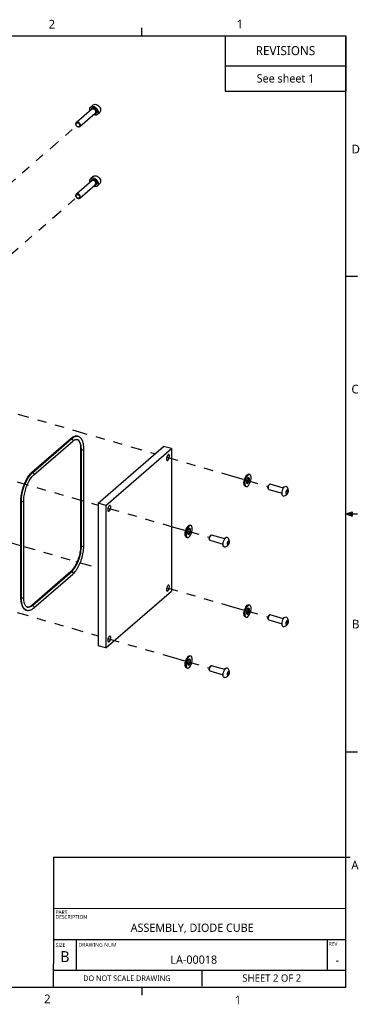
# Model space of a CAD drawing. Extents: x 0.3 to 39, y 0.1 to 10.9.
# Tile 26 of 26: x 35.3 to 39, y 0.1 to 10.9. Entities that reach past the tile are written whole.
import ezdxf

# ---------------------------------------------------------------- set-up
doc = ezdxf.new("R2010")
doc.units = 0
doc.header["$LTSCALE"] = 0.5
doc.header["$MEASUREMENT"] = 0
doc.linetypes.add('ONS_PHANTOM', pattern=[0.5, 0.25, -0.05, 0.05, -0.05, 0.05, -0.05])
for name, color, linetype in [('BORDER_FRAME', 7, 'CONTINUOUS'), ('EXPLODE_LINES', 7, 'ONS_PHANTOM'), ('SKETCHED_GEOMETRY', 7, 'CONTINUOUS'), ('TABLES', 7, 'CONTINUOUS'), ('TANGENT_LINES', 7, 'CONTINUOUS'), ('TITLE_BLOCK', 7, 'CONTINUOUS'), ('VISIBLE', 7, 'CONTINUOUS')]:
    doc.layers.add(name, color=color, linetype=linetype)
doc.styles.add('ONSHAPE-CUSTOM-STYLE-NOT03', font='NotoSans-Regular.ttf')
doc.styles.add('ONSHAPE-CUSTOM-STYLE-NOT04', font='NotoSans-Regular.ttf')
doc.styles.add('ONSHAPE-CUSTOM-STYLE-NOT05', font='NotoSans-Regular.ttf')
doc.styles.add('ONSHAPE-CUSTOM-STYLE-NOTE8', font='NotoSans-Regular.ttf')
doc.styles.add('ONSHAPE-CUSTOM-STYLE-NOTE9', font='NotoSans-Regular.ttf')
doc.styles.add('ONSHAPE-CUSTOM-STYLE-NOTEA', font='NotoSans-Regular.ttf')
doc.styles.add('ONSHAPE-CUSTOM-STYLE-NOTEB', font='NotoSans-Regular.ttf')
doc.styles.add('ONSHAPE-CUSTOM-STYLE-NOTEC', font='NotoSans-Regular.ttf')
doc.styles.add('ONSHAPE-CUSTOM-STYLE-NOTED', font='NotoSans-Regular.ttf')
doc.styles.add('ONSHAPE-CUSTOM-STYLE-NOTEE', font='NotoSans-Regular.ttf')
doc.styles.add('ONSHAPE-CUSTOM-STYLE-NOTEF', font='NotoSans-Regular.ttf')
doc.styles.add('ONSHAPE-CUSTOM-STYLE-NOTEG', font='NotoSans-Regular.ttf')
doc.styles.add('ONSHAPE-CUSTOM-STYLE-NOTEH', font='NotoSans-Regular.ttf')
doc.styles.add('ONSHAPE-CUSTOM-STYLE-NOTEI', font='NotoSans-Regular.ttf')
doc.styles.add('ONSHAPE-CUSTOM-STYLE-NOTEK', font='NotoSans-Regular.ttf')
doc.styles.add('ONSHAPE-CUSTOM-STYLE-NOTEL', font='NotoSans-Regular.ttf')
doc.styles.add('ONSHAPE-CUSTOM-STYLE-NOTEM', font='NotoSans-Regular.ttf')
doc.styles.add('ONSHAPE-CUSTOM-STYLE-NOTES', font='NotoSans-Regular.ttf')
doc.styles.add('ONSHAPE-CUSTOM-STYLE-NOTET', font='NotoSans-Regular.ttf')
doc.styles.add('ONSHAPE-STANDARD-REVISION0', font='Noto Sans')
doc.styles.add('ONSHAPE-STANDARD-REVISIONT', font='Noto Sans')

# ---------------------------------------------------------------- blocks, each defined once
blk = doc.blocks.new('*T3')
at = {"layer": 'TABLES', "color": 0, "linetype": 'BYBLOCK'}
for p, q in [((0, 0), (1.324, 0)), ((0, 0), (0, -0.608)), ((1.324, 0), (1.324, -0.608)), ((0, -0.328), (1.324, -0.328)), ((0, -0.608), (1.324, -0.608))]:
    blk.add_line(p, q, dxfattribs=at)
at = {"layer": 'TABLES', "color": 0, "width": 1.20615, "attachment_point": 5}
for s, insert, char_height, style in [('{REVISIONS}', (0.662, -0.164), 0.09843, 'ONSHAPE-STANDARD-REVISIONT'), ('{See sheet 1}', (0.662, -0.468), 0.09055, 'ONSHAPE-STANDARD-REVISION0')]:
    blk.add_mtext(s, dxfattribs=dict(at, insert=insert, char_height=char_height, style=style))

msp = doc.modelspace()

# ---------------------------------------------------------------- linework, layer by layer
at = {"layer": 'BORDER_FRAME'}
for p, q in [((22.44, 10.701), (38.894, 10.701)), ((36.657, 10.701), (36.657, 10.788)), ((38.894, 0.267), (38.894, 10.701)), ((38.895, 8.066), (39.022, 8.066)), ((38.895, 5.458), (38.963, 5.482)), ((38.895, 5.458), (38.963, 5.467)), ((38.895, 5.458), (38.963, 5.447)), ((38.895, 5.458), (38.963, 5.435)), ((38.895, 5.458), (39.022, 5.458)), ((38.963, 5.482), (38.963, 5.435)), ((38.895, 2.85), (39.022, 2.85)), ((38.894, 0.267), (22.44, 0.267)), ((36.657, 0.267), (36.657, 0.183))]:
    msp.add_line(p, q, dxfattribs=at)
at = {"layer": 'EXPLODE_LINES'}
for p, q in [((35.174, 9.05), (35.953, 9.725)), ((35.204, 8.291), (35.953, 8.94)), ((32.892, 7.247), (35.933, 6.369)), ((35.933, 6.369), (36.78, 6.124)), ((36.78, 6.124), (36.801, 6.118)), ((36.928, 6.081), (37.648, 5.873)), ((37.648, 5.873), (37.781, 5.835)), ((35.288, 5.81), (36.136, 5.566)), ((37.805, 5.828), (38.04, 5.76)), ((36.136, 5.566), (36.175, 5.554)), ((36.284, 5.523), (37.003, 5.315)), ((34.216, 5.432), (35.325, 5.112)), ((37.003, 5.315), (37.137, 5.277)), ((37.16, 5.27), (37.396, 5.202)), ((35.36, 5.102), (35.933, 4.937)), ((35.933, 4.937), (35.945, 4.933)), ((35.979, 4.923), (36.175, 4.867)), ((36.928, 4.649), (37.648, 4.441)), ((37.648, 4.441), (37.781, 4.403)), ((35.288, 4.378), (36.136, 4.134)), ((37.805, 4.396), (38.04, 4.328)), ((36.136, 4.134), (36.175, 4.122)), ((36.284, 4.091), (37.003, 3.883)), ((37.003, 3.883), (37.137, 3.845)), ((37.16, 3.838), (37.396, 3.77))]:
    msp.add_line(p, q, dxfattribs=at)
at = {"layer": 'SKETCHED_GEOMETRY'}
msp.add_line((38.687, 0.788), (38.689, 0.454), dxfattribs=at)
at = {"layer": 'TANGENT_LINES'}
for p, q in [((35.458, 5.914), (35.886, 6.285)), ((35.993, 5.105), (35.993, 6.162)), ((35.334, 4.534), (35.334, 5.591)), ((35.458, 4.457), (35.886, 4.828))]:
    msp.add_line(p, q, dxfattribs=at)
for centre, major_axis, ratio, start_param, end_param in [((36.13, 9.878), (0.0228, -0.0264), 0.75, 3.582177, 3.702113), ((36.13, 9.093), (0.0228, -0.0264), 0.75, 3.582177, 3.702113), ((35.886, 6.27), (0.0115, -0.0132), 0.75, 2.284521, 3.141593), ((35.886, 6.27), (0.0115, -0.0132), 0.75, 0, 2.284521), ((35.886, 6.07), (0.059, 0.205), 0.433013, 5.300392, 6.274911), ((36.002, 6.17), (-0.0175, 0), 0.5, 0.003274, 1.047198), ((36.002, 6.17), (-0.0175, 0), 0.5, 1.047198, 3.141075), ((35.458, 5.899), (0.0115, -0.0132), 0.75, 2.284521, 3.141139), ((35.458, 5.899), (0.0115, -0.0132), 0.75, 0.002233, 2.284521), ((35.886, 5.013), (0.059, 0.205), 0.433013, 3.729595, 5.300392), ((36.002, 5.113), (-0.0175, 0), 0.5, 0, 1.047198), ((36.002, 5.113), (-0.0175, 0), 0.5, 1.047198, 3.141593), ((35.458, 4.642), (0.059, 0.205), 0.433013, 3.133318, 3.729595)]:
    msp.add_ellipse(centre, major_axis=major_axis, ratio=ratio, start_param=start_param, end_param=end_param, dxfattribs=at)
at = {"layer": 'TANGENT_LINES', "extrusion": (0, 0, -1)}
for centre, major_axis, ratio, start_param, end_param in [((36.126, 9.874), (-0.0195, 0.0225), 0.75, 6.148024, 8.711507), ((36.126, 9.09), (-0.0195, 0.0225), 0.75, 6.148024, 8.711507), ((35.886, 6.07), (-0.069, -0.239), 0.433013, 2.55359, 3.147923), ((35.458, 5.699), (-0.069, -0.239), 0.433013, 0.982794, 2.55359), ((35.343, 5.599), (0.0175, 0), 0.5, 2.094395, 3.141895), ((35.343, 5.599), (0.0175, 0), 0.5, 6.282517, 8.37758), ((35.886, 4.812), (-0.0115, 0.0132), 0.75, 6.283185, 7.140257), ((35.886, 4.812), (-0.0115, 0.0132), 0.75, 0.857072, 3.141593), ((35.343, 4.542), (0.0175, 0), 0.5, 2.094395, 3.141593), ((35.343, 4.542), (0.0175, 0), 0.5, 0, 2.094395), ((35.458, 4.642), (-0.069, -0.239), 0.433013, 0.00633, 0.982794), ((35.458, 4.442), (-0.0115, 0.0132), 0.75, 0.00862, 0.857072), ((35.458, 4.442), (-0.0115, 0.0132), 0.75, 0.857072, 3.142058)]:
    msp.add_ellipse(centre, major_axis=major_axis, ratio=ratio, start_param=start_param, end_param=end_param, dxfattribs=at)
at = {"layer": 'TITLE_BLOCK', "linetype": 'CONTINUOUS'}
for p, q in [((35.685, 1.695), (38.941, 1.695)), ((35.685, 1.695), (35.685, 0.79)), ((35.685, 0.79), (35.684, 0.267))]:
    msp.add_line(p, q, dxfattribs=at)
at = {"layer": 'TITLE_BLOCK'}
for p, q in [((35.685, 1.134), (38.894, 1.135)), ((38.894, 0.788), (35.685, 0.79)), ((35.938, 0.454), (35.938, 0.79)), ((38.894, 0.454), (35.685, 0.454)), ((37.312, 0.454), (37.312, 0.282))]:
    msp.add_line(p, q, dxfattribs=at)
at = {"layer": 'VISIBLE'}
for p, q in [((36.122, 9.942), (36.095, 9.919)), ((36.106, 9.896), (35.937, 9.749)), ((35.975, 9.705), (36.144, 9.851)), ((36.154, 9.866), (36.154, 9.872)), ((36.166, 9.837), (36.192, 9.86)), ((36.106, 9.112), (35.937, 8.965)), ((36.122, 9.158), (36.095, 9.135)), ((36.154, 9.081), (36.154, 9.087)), ((36.166, 9.053), (36.192, 9.076)), ((35.975, 8.92), (36.144, 9.067)), ((35.875, 6.283), (35.447, 5.912)), ((35.946, 6.275), (35.949, 6.273)), ((35.956, 6.308), (35.954, 6.309)), ((35.47, 5.886), (35.898, 6.256)), ((35.984, 6.17), (35.984, 5.113)), ((36.019, 5.113), (36.019, 6.17)), ((36.175, 5.576), (36.894, 6.199)), ((36.26, 5.551), (36.98, 6.174)), ((36.98, 6.174), (36.894, 6.199)), ((36.98, 6.174), (36.98, 4.613)), ((37.838, 5.89), (37.829, 5.893)), ((37.791, 5.761), (37.799, 5.758)), ((38.04, 5.738), (38.042, 5.733)), ((38.047, 5.728), (38.193, 5.685)), ((38.056, 5.783), (38.051, 5.779)), ((38.209, 5.742), (38.063, 5.784)), ((38.239, 5.701), (38.249, 5.72)), ((38.241, 5.704), (38.239, 5.7)), ((38.239, 5.682), (38.239, 5.701)), ((38.239, 5.683), (38.249, 5.68)), ((38.249, 5.68), (38.239, 5.682)), ((38.241, 5.705), (38.241, 5.704)), ((38.241, 5.704), (38.259, 5.699)), ((38.249, 5.72), (38.259, 5.718)), ((38.259, 5.699), (38.249, 5.68)), ((38.259, 5.718), (38.259, 5.699)), ((35.325, 5.599), (35.325, 4.542)), ((35.36, 4.542), (35.36, 5.599)), ((36.26, 5.551), (36.175, 5.576)), ((36.175, 5.576), (36.175, 4.014)), ((36.26, 5.551), (36.26, 3.99)), ((37.193, 5.332), (37.184, 5.335)), ((37.146, 5.202), (37.155, 5.2)), ((37.412, 5.224), (37.407, 5.221)), ((37.564, 5.184), (37.418, 5.226)), ((37.395, 5.18), (37.397, 5.175)), ((37.402, 5.169), (37.548, 5.127)), ((37.594, 5.143), (37.604, 5.161)), ((37.596, 5.146), (37.594, 5.142)), ((37.594, 5.123), (37.594, 5.143)), ((37.594, 5.125), (37.604, 5.122)), ((37.604, 5.122), (37.594, 5.123)), ((37.596, 5.147), (37.596, 5.146)), ((37.596, 5.146), (37.614, 5.14)), ((37.604, 5.161), (37.614, 5.16)), ((37.614, 5.14), (37.604, 5.122)), ((37.614, 5.16), (37.614, 5.14)), ((35.875, 4.826), (35.447, 4.455)), ((35.47, 4.428), (35.898, 4.799)), ((36.26, 3.99), (36.98, 4.613)), ((37.838, 4.458), (37.829, 4.461)), ((37.791, 4.329), (37.799, 4.326)), ((38.056, 4.351), (38.051, 4.347)), ((38.209, 4.31), (38.063, 4.352)), ((38.04, 4.306), (38.042, 4.301)), ((38.047, 4.296), (38.193, 4.253)), ((38.239, 4.269), (38.249, 4.288)), ((38.241, 4.272), (38.239, 4.268)), ((38.239, 4.25), (38.239, 4.269)), ((38.239, 4.251), (38.249, 4.248)), ((38.249, 4.248), (38.239, 4.25)), ((38.241, 4.273), (38.241, 4.272)), ((38.241, 4.272), (38.259, 4.267)), ((38.249, 4.288), (38.259, 4.286)), ((38.259, 4.267), (38.249, 4.248)), ((38.259, 4.286), (38.259, 4.267)), ((36.26, 3.99), (36.175, 4.014)), ((37.193, 3.9), (37.184, 3.903)), ((37.412, 3.792), (37.407, 3.789)), ((37.564, 3.752), (37.418, 3.794)), ((37.146, 3.77), (37.155, 3.768)), ((37.395, 3.748), (37.397, 3.743)), ((37.402, 3.737), (37.548, 3.695)), ((37.594, 3.711), (37.604, 3.729)), ((37.596, 3.713), (37.594, 3.71)), ((37.594, 3.691), (37.594, 3.711)), ((37.594, 3.693), (37.604, 3.69)), ((37.604, 3.69), (37.594, 3.691)), ((37.596, 3.715), (37.596, 3.713)), ((37.596, 3.713), (37.614, 3.708)), ((37.604, 3.729), (37.614, 3.728)), ((37.614, 3.708), (37.604, 3.69)), ((37.614, 3.728), (37.614, 3.708))]:
    msp.add_line(p, q, dxfattribs=at)
for centre in [(38.202, 5.714), (37.557, 5.155), (38.202, 4.282), (37.557, 3.723)]:
    msp.add_arc(centre, 0.0603, 277.9205, 49.8753, dxfattribs=at)
at = {"layer": 'VISIBLE', "extrusion": (0, 0, -1)}
for centre, major_axis, ratio, start_param, end_param in [((36.157, 9.901), (-0.0354, 0.0409), 0.75, 0, 3.141593), ((36.13, 9.878), (-0.0354, 0.0409), 0.75, 5.28932, 10.418643), ((36.13, 9.878), (-0.0239, 0.0276), 0.75, 5.652578, 10.055385), ((36.126, 9.874), (-0.0195, 0.0225), 0.75, 2.428322, 3.276754), ((36.13, 9.094), (-0.0354, 0.0409), 0.75, 5.28932, 10.418643), ((36.13, 9.094), (-0.0239, 0.0276), 0.75, 5.652578, 10.055385), ((36.157, 9.117), (-0.0354, 0.0409), 0.75, 0, 3.141593), ((36.126, 9.09), (-0.0195, 0.0225), 0.75, 2.428322, 3.276754), ((37.81, 5.827), (-0.0191, -0.0662), 0.433013, 0, 3.141593), ((37.81, 5.827), (-0.0093, -0.0322), 0.433013, 3.452715, 5.972063), ((38.05, 5.757), (-0.0067, -0.0233), 0.433013, 0.501093, 2.6405), ((38.221, 5.708), (-0.0156, -0.0539), 0.433013, 6.092535, 9.615429), ((37.165, 5.268), (-0.0191, -0.0662), 0.433013, 0, 3.141593), ((37.165, 5.268), (-0.0093, -0.0322), 0.433013, 3.452715, 5.972063), ((37.406, 5.199), (-0.0067, -0.0233), 0.433013, 0.501093, 2.6405), ((37.576, 5.15), (-0.0156, -0.0539), 0.433013, 6.092535, 9.615429), ((37.81, 4.395), (-0.0191, -0.0662), 0.433013, 0, 3.141593), ((37.81, 4.395), (-0.0093, -0.0322), 0.433013, 3.452715, 5.972063), ((38.05, 4.325), (-0.0067, -0.0233), 0.433013, 0.501093, 2.6405), ((38.221, 4.276), (-0.0156, -0.0539), 0.433013, 6.092535, 9.615429), ((37.165, 3.836), (-0.0191, -0.0662), 0.433013, 0, 3.141593), ((37.165, 3.836), (-0.0093, -0.0322), 0.433013, 3.452715, 5.972063), ((37.406, 3.767), (-0.0067, -0.0233), 0.433013, 0.501093, 2.6405), ((37.576, 3.718), (-0.0156, -0.0539), 0.433013, 6.092535, 9.615429)]:
    msp.add_ellipse(centre, major_axis=major_axis, ratio=ratio, start_param=start_param, end_param=end_param, dxfattribs=at)
at = {"layer": 'VISIBLE'}
for centre, major_axis, ratio, start_param, end_param in [((36.13, 9.878), (0.0228, -0.0264), 0.75, 5.722665, 9.865362), ((36.125, 9.873), (0.0193, -0.0223), 0.75, 0, 3.141593), ((36.13, 9.093), (0.0228, -0.0264), 0.75, 5.722665, 9.865362), ((36.125, 9.089), (0.0193, -0.0223), 0.75, 0, 3.141593), ((38.055, 5.756), (0.0082, 0.0284), 0.433013, 0, 3.141593), ((37.41, 5.198), (0.0082, 0.0284), 0.433013, 0, 3.141593), ((38.055, 4.324), (0.0082, 0.0284), 0.433013, 0, 3.141593), ((37.41, 3.766), (0.0082, 0.0284), 0.433013, 0, 3.141593)]:
    msp.add_ellipse(centre, major_axis=major_axis, ratio=ratio, start_param=start_param, end_param=end_param, dxfattribs=at)
at = {"layer": 'VISIBLE', "extrusion": (0, 0, -1)}
for centre, major_axis, ratio in [((35.956, 9.727), (-0.0193, 0.0223), 0.75), ((35.956, 8.943), (-0.0193, 0.0223), 0.75), ((36.942, 6.077), (-0.0093, -0.0322), 0.433013), ((37.819, 5.824), (-0.0191, -0.0662), 0.433013), ((37.819, 5.824), (-0.0093, -0.0322), 0.433013), ((38.249, 5.7), (-0.0071, -0.0246), 0.433013), ((36.298, 5.519), (-0.0093, -0.0322), 0.433013), ((37.174, 5.266), (-0.0191, -0.0662), 0.433013), ((37.174, 5.266), (-0.0093, -0.0322), 0.433013), ((37.604, 5.142), (-0.0071, -0.0246), 0.433013), ((36.942, 4.645), (-0.0093, -0.0322), 0.433013), ((37.819, 4.392), (-0.0191, -0.0662), 0.433013), ((37.819, 4.392), (-0.0093, -0.0322), 0.433013), ((38.249, 4.268), (-0.0071, -0.0246), 0.433013), ((36.298, 4.087), (-0.0093, -0.0322), 0.433013), ((37.174, 3.834), (-0.0191, -0.0662), 0.433013), ((37.174, 3.834), (-0.0093, -0.0322), 0.433013), ((37.604, 3.71), (-0.0071, -0.0246), 0.433013)]:
    msp.add_ellipse(centre, major_axis=major_axis, ratio=ratio, dxfattribs=at)
at = {"layer": 'VISIBLE'}
for centre in [(35.953, 9.725), (35.953, 8.94)]:
    msp.add_ellipse(centre, major_axis=(0.0158, -0.0183), ratio=0.75, dxfattribs=at)
for points, knots in [([(35.954, 6.309), (35.953, 6.309), (35.949, 6.31), (35.932, 6.312), (35.915, 6.307), (35.898, 6.3), (35.88, 6.287), (35.876, 6.284), (35.875, 6.283)], [0, 0, 0, 0, 0.091326, 0.280429, 0.472538, 0.674031, 0.887304, 1, 1, 1, 1]), ([(35.898, 6.256), (35.9, 6.258), (35.905, 6.263), (35.919, 6.271), (35.93, 6.275), (35.94, 6.276), (35.944, 6.275), (35.946, 6.275)], [0, 0, 0, 0, 0.193585, 0.439246, 0.658358, 0.854338, 1, 1, 1, 1]), ([(35.949, 6.273), (35.949, 6.273), (35.95, 6.273), (35.959, 6.267), (35.961, 6.264), (35.962, 6.263)], [0, 0, 0, 0, 0.123149, 0.621013, 1, 1, 1, 1]), ([(36.019, 6.17), (36.019, 6.174), (36.019, 6.186), (36.017, 6.214), (36.012, 6.239), (36.004, 6.262), (35.993, 6.281), (35.981, 6.295), (35.967, 6.304), (35.959, 6.307), (35.956, 6.308)], [0, 0, 0, 0, 0.11078, 0.259849, 0.40323, 0.540766, 0.672696, 0.792149, 0.906749, 1, 1, 1, 1]), ([(35.962, 6.263), (35.963, 6.261), (35.966, 6.258), (35.974, 6.243), (35.979, 6.225), (35.983, 6.204), (35.984, 6.179), (35.984, 6.172), (35.984, 6.17)], [0, 0, 0, 0, 0.10512, 0.275038, 0.459986, 0.659097, 0.870764, 1, 1, 1, 1]), ([(35.447, 5.912), (35.444, 5.909), (35.436, 5.903), (35.418, 5.883), (35.402, 5.86), (35.386, 5.833), (35.372, 5.804), (35.359, 5.773), (35.348, 5.741), (35.339, 5.708), (35.332, 5.674), (35.327, 5.643), (35.325, 5.611), (35.325, 5.602), (35.325, 5.599)], [0, 0, 0, 0, 0.057074, 0.138756, 0.223633, 0.311171, 0.400797, 0.491902, 0.58384, 0.675949, 0.767556, 0.85799, 0.946618, 1, 1, 1, 1]), ([(35.36, 5.599), (35.36, 5.603), (35.36, 5.614), (35.362, 5.643), (35.367, 5.673), (35.374, 5.704), (35.383, 5.735), (35.393, 5.765), (35.406, 5.794), (35.419, 5.82), (35.434, 5.844), (35.448, 5.864), (35.463, 5.88), (35.468, 5.884), (35.47, 5.886)], [0, 0, 0, 0, 0.063205, 0.152586, 0.244321, 0.337523, 0.431278, 0.524675, 0.616785, 0.706691, 0.793466, 0.87617, 0.953854, 1, 1, 1, 1]), ([(35.984, 5.113), (35.984, 5.108), (35.984, 5.097), (35.982, 5.068), (35.977, 5.038), (35.971, 5.007), (35.962, 4.977), (35.951, 4.946), (35.947, 4.937), (35.945, 4.933)], [0, 0, 0, 0, 0.10771, 0.260027, 0.416355, 0.575184, 0.734955, 0.894117, 1, 1, 1, 1]), ([(35.979, 4.923), (35.981, 4.928), (35.986, 4.939), (35.997, 4.971), (36.006, 5.003), (36.013, 5.037), (36.017, 5.068), (36.019, 5.1), (36.019, 5.109), (36.019, 5.113)], [0, 0, 0, 0, 0.111747, 0.272472, 0.433497, 0.593644, 0.751739, 0.906678, 1, 1, 1, 1]), ([(35.945, 4.933), (35.943, 4.928), (35.939, 4.917), (35.925, 4.89), (35.911, 4.867), (35.897, 4.848), (35.881, 4.831), (35.877, 4.827), (35.875, 4.826)], [0, 0, 0, 0, 0.150717, 0.349966, 0.542278, 0.725568, 0.897731, 1, 1, 1, 1]), ([(35.898, 4.799), (35.901, 4.802), (35.908, 4.808), (35.926, 4.829), (35.943, 4.852), (35.958, 4.878), (35.973, 4.907), (35.977, 4.918), (35.979, 4.923)], [0, 0, 0, 0, 0.12255, 0.297937, 0.480186, 0.668148, 0.860594, 1, 1, 1, 1]), ([(35.325, 4.542), (35.325, 4.537), (35.325, 4.526), (35.328, 4.497), (35.333, 4.472), (35.341, 4.45), (35.352, 4.43), (35.364, 4.417), (35.378, 4.407), (35.385, 4.404), (35.388, 4.403)], [0, 0, 0, 0, 0.11078, 0.259849, 0.40323, 0.540766, 0.672696, 0.792149, 0.906749, 1, 1, 1, 1]), ([(35.398, 4.437), (35.397, 4.437), (35.394, 4.438), (35.386, 4.444), (35.378, 4.453), (35.371, 4.468), (35.366, 4.486), (35.362, 4.507), (35.36, 4.532), (35.36, 4.539), (35.36, 4.542)], [0, 0, 0, 0, 0.067627, 0.174438, 0.290752, 0.425423, 0.572006, 0.729813, 0.897572, 1, 1, 1, 1]), ([(35.388, 4.403), (35.39, 4.403), (35.395, 4.401), (35.413, 4.4), (35.43, 4.404), (35.447, 4.411), (35.465, 4.424), (35.468, 4.427), (35.47, 4.428)], [0, 0, 0, 0, 0.113783, 0.298213, 0.485574, 0.682087, 0.890089, 1, 1, 1, 1]), ([(35.417, 4.437), (35.416, 4.437), (35.414, 4.436), (35.404, 4.435), (35.4, 4.436), (35.398, 4.437)], [0, 0, 0, 0, 0.242597, 0.677075, 1, 1, 1, 1]), ([(35.447, 4.455), (35.444, 4.453), (35.439, 4.449), (35.426, 4.44), (35.42, 4.438), (35.417, 4.437)], [0, 0, 0, 0, 0.30764, 0.69804, 1, 1, 1, 1])]:
    msp.add_open_spline(points, degree=3, knots=knots, dxfattribs=at)

# ---------------------------------------------------------------- block references
at = {"layer": 'TABLES'}
msp.add_blockref('*T3', (37.569, 10.701), dxfattribs=at)

# ---------------------------------------------------------------- texts
at = {"layer": 'BORDER_FRAME', "char_height": 0.0954, "attachment_point": 1}
for s, insert, style in [('2', (35.633, 10.875), 'ONSHAPE-CUSTOM-STYLE-NOTET'), ('1', (37.695, 10.876), 'ONSHAPE-CUSTOM-STYLE-NOTES'), ('D', (38.957, 9.506), 'ONSHAPE-CUSTOM-STYLE-NOT05'), ('C', (38.954, 6.875), 'ONSHAPE-CUSTOM-STYLE-NOT04'), ('B', (38.961, 4.298), 'ONSHAPE-CUSTOM-STYLE-NOT03'), ('A', (38.953, 1.656), 'ONSHAPE-CUSTOM-STYLE-NOTEM'), ('2', (35.583, 0.189), 'ONSHAPE-CUSTOM-STYLE-NOTEK'), ('1', (37.675, 0.177), 'ONSHAPE-CUSTOM-STYLE-NOTEL')]:
    msp.add_mtext(s, dxfattribs=dict(at, insert=insert, style=style))
at = {"layer": 'TITLE_BLOCK'}
for s, insert, char_height, attachment_point, style in [('PART', (35.709, 1.112), 0.0401, 1, 'ONSHAPE-CUSTOM-STYLE-NOTED'), ('DESCRIPTION', (35.709, 1.06), 0.04007, 1, 'ONSHAPE-CUSTOM-STYLE-NOTEC'), ('DRAWING NUM', (35.96, 0.755), 0.0424, 1, 'ONSHAPE-CUSTOM-STYLE-NOTEE'), ('REV', (38.705, 0.764), 0.0401, 1, 'ONSHAPE-CUSTOM-STYLE-NOTE9'), ('SIZE', (35.709, 0.752), 0.0401, 1, 'ONSHAPE-CUSTOM-STYLE-NOTEG'), ('B', (35.811, 0.665), 0.12, 2, 'ONSHAPE-CUSTOM-STYLE-NOTEF'), ('DO NOT SCALE DRAWING', (36.491, 0.398), 0.06106, 2, 'ONSHAPE-CUSTOM-STYLE-NOTEH')]:
    msp.add_mtext(s, dxfattribs=dict(at, insert=insert, char_height=char_height, attachment_point=attachment_point, style=style))
at = {"layer": 'TITLE_BLOCK', "attachment_point": 1}
for s, insert, char_height, width, style in [('{\\fNoto Sans|b0|i0|c0|p0;\\W8.36000;   }ASSEMBLY, DIODE CUBE', (35.764, 0.967), 0.09055, 3.08325, 'ONSHAPE-CUSTOM-STYLE-NOTEA'), ('{\\fNoto Sans|b0|i0|c0|p0;\\W7.90579;    }LA-00018', (35.999, 0.617), 0.09055, 2.6308, 'ONSHAPE-CUSTOM-STYLE-NOTEB'), ('{\\fNoto Sans|b0|i0|c0|p0;\\W3.91256; }-', (38.66, 0.612), 0.09055, 0.2975, 'ONSHAPE-CUSTOM-STYLE-NOTE8'), ('{\\fNoto Sans|b0|i0|c0|p0;\\W6.97953;  }SHEET 2 OF 2', (37.379, 0.41), 0.08013, 1.50168, 'ONSHAPE-CUSTOM-STYLE-NOTEI')]:
    msp.add_mtext(s, dxfattribs=dict(at, insert=insert, char_height=char_height, width=width, style=style))

doc.saveas('drawing.dxf')
